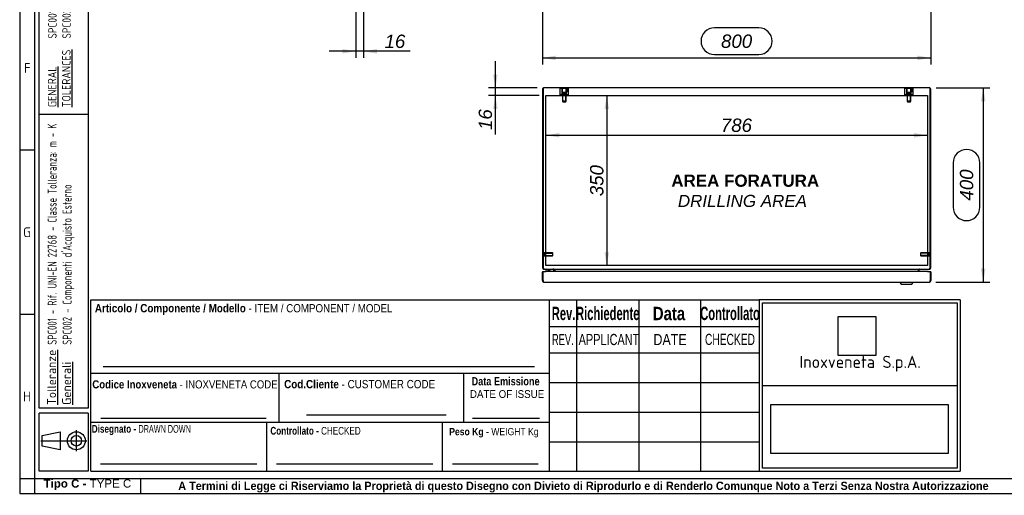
# Model space of a CAD drawing. Extents: x 6 to 412, y 11 to 288.
# Tile 1 of 4: x 6 to 209, y 11 to 109. Entities that reach past the tile are written whole.
import ezdxf
from ezdxf.enums import TextEntityAlignment as Align
from ezdxf.lldxf.tags import DXFTag

# ---------------------------------------------------------------- set-up
doc = ezdxf.new("R2010")
doc.units = 0
doc.layers.get('0').update_dxf_attribs({"linetype": 'CONTINUOUS'})
for name, color, linetype in [('_TRANSLATION', 7, 'CONTINUOUS'), ('AE00417_01', 7, 'CONTINUOUS'), ('AE00907_02', 7, 'CONTINUOUS'), ('C0000000', 7, 'CONTINUOUS'), ('C0000000_04', 7, 'CONTINUOUS'), ('C0000000_05', 7, 'CONTINUOUS'), ('C0000000_08', 7, 'CONTINUOUS'), ('C0000000_45', 7, 'CONTINUOUS'), ('C0000000_69', 7, 'CONTINUOUS'), ('DEFAULT', 7, 'CONTINUOUS'), ('DV5_DEFAULT', 7, 'CONTINUOUS'), ('SBAVATURE', 7, 'CONTINUOUS'), ('SERRATURA_SUP', 7, 'CONTINUOUS')]:
    doc.layers.add(name, color=color, linetype=linetype)
doc.styles.add('SEACAD_ARIAL', font='arial.ttf')
doc.styles.add('SEACAD_ARIAL_NARROW', font='ARIALN.TTF', dxfattribs={"width": 0.8})
doc.styles.add('SEACAD_ARIALB', font='arialbd.ttf', dxfattribs={"width": 0.9})
doc.styles.add('SEACAD_ARIALI', font='ariali.ttf')
doc.styles.add('SEACAD_SOLID_EDGE_ANSI', font='seans.ttf', dxfattribs={"width": 0.9})
doc.styles.add('SEACAD_SOLID_EDGE_ANSIB', font='seansbd.ttf', dxfattribs={"width": 0.9})
tags = doc.linetypes.add('CENTER2', pattern=[28.575, 19.05, -3.175, 3.175, -3.175]).pattern_tags.tags
tags[10:11] = [DXFTag(74, 4), DXFTag(75, 0), DXFTag(340, '0'), DXFTag(46, 0.0), DXFTag(50, 0.0), DXFTag(44, 0.0), DXFTag(45, 0.0)]
tags[8:9] = [DXFTag(74, 4), DXFTag(75, 0), DXFTag(340, '0'), DXFTag(46, 0.0), DXFTag(50, 0.0), DXFTag(44, 0.0), DXFTag(45, 0.0)]
tags[6:7] = [DXFTag(74, 4), DXFTag(75, 0), DXFTag(340, '0'), DXFTag(46, 0.0), DXFTag(50, 0.0), DXFTag(44, 0.0), DXFTag(45, 0.0)]
tags[4:5] = [DXFTag(74, 4), DXFTag(75, 0), DXFTag(340, '0'), DXFTag(46, 0.0), DXFTag(50, 0.0), DXFTag(44, 0.0), DXFTag(45, 0.0)]
tags = doc.linetypes.add('HIDDEN2', pattern=[4.7625, 3.175, -1.5875]).pattern_tags.tags
tags[6:7] = [DXFTag(74, 4), DXFTag(75, 0), DXFTag(340, '0'), DXFTag(46, 0.0), DXFTag(50, 0.0), DXFTag(44, 0.0), DXFTag(45, 0.0)]
tags[4:5] = [DXFTag(74, 4), DXFTag(75, 0), DXFTag(340, '0'), DXFTag(46, 0.0), DXFTag(50, 0.0), DXFTag(44, 0.0), DXFTag(45, 0.0)]
doc.dimstyles.new('ISO', dxfattribs={"dimtxt": 0.275, "dimasz": 0.275, "dimexe": 0.1375, "dimexo": 0.1375, "dimgap": 0.06875, "dimtad": 1, "dimdec": 1, "dimlfac": 10, "dimtxsty": 'SEACAD_ARIAL', "dimsah": 1, "dimcen": 0.1375, "dimadec": 1, "dimazin": 3, "dimtfac": 0.7, "dimtdec": 3, "dimtmove": 0, "dimatfit": 3})
picture_1 = doc.add_image_def('image1.jpg', size_in_pixel=(55, 57))
picture_2 = doc.add_image_def('image2.bmp', size_in_pixel=(138, 38))

# ---------------------------------------------------------------- blocks, each defined once
blk = doc.blocks.new('SE4')
at = {"layer": 'AE00417_01', "color": 7, "linetype": 'HIDDEN2'}
for p, q in [((114.17, 60.53), (114.07, 60.53)), ((114.07, 59.78), (114.17, 59.78)), ((114.17, 60.53), (114.17, 59.78)), ((114.27, 60.46), (114.27, 59.86)), ((116, 60.46), (114.27, 60.46)), ((114.27, 60.4), (116.06, 60.4)), ((114.27, 59.92), (116.06, 59.92)), ((114.27, 59.86), (116, 59.86)), ((116, 60.46), (116, 59.86)), ((116.07, 60.38), (116, 60.46)), ((116, 59.86), (116.07, 59.93)), ((116.07, 59.93), (116.07, 60.38)), ((191.85, 60.46), (191.77, 60.38)), ((191.77, 60.38), (191.77, 59.93)), ((191.77, 59.93), (191.85, 59.86)), ((193.57, 60.4), (191.78, 60.4)), ((193.57, 59.92), (191.78, 59.92)), ((191.85, 59.86), (191.85, 60.46)), ((193.57, 60.46), (191.85, 60.46)), ((191.85, 59.86), (193.57, 59.86)), ((193.57, 59.86), (193.57, 60.46)), ((193.67, 59.78), (193.67, 60.53)), ((193.77, 60.53), (193.67, 60.53)), ((193.67, 59.78), (193.77, 59.78))]:
    blk.add_line(p, q, dxfattribs=at)
at = {"layer": 'AE00417_01', "color": 7, "linetype": 'CONTINUOUS'}
for p, q in [((114.07, 60.53), (114.07, 60.53)), ((114.07, 59.78), (114.07, 59.78)), ((193.77, 60.53), (193.77, 60.53)), ((193.77, 59.78), (193.77, 59.78))]:
    blk.add_line(p, q, dxfattribs=at)
at = {"layer": 'AE00417_01', "color": 7, "linetype": 'HIDDEN2'}
for centre, start, end in [((114.22, 60.46), 180, 0), ((114.22, 59.86), 0, 180), ((193.62, 60.46), 180, 0), ((193.62, 59.86), 0, 180)]:
    blk.add_arc(centre, 0.05, start, end, dxfattribs=at)
at = {"layer": 'AE00907_02', "color": 7, "linetype": 'CONTINUOUS'}
for centre, start, end in [((114.57, 93.81), 178.0727, 180), ((114.57, 89.83), 180, 181.9273)]:
    blk.add_arc(centre, 0.5, start, end, dxfattribs=at)
at = {"layer": 'C0000000', "color": 7, "linetype": 'HIDDEN2'}
for p, q in [((117.99, 94.31), (117.56, 94.31)), ((117.56, 93.01), (117.56, 94.31)), ((117.92, 94.31), (117.92, 93.61)), ((117.92, 93.61), (118.92, 93.61)), ((118.85, 94.31), (117.99, 94.31)), ((117.99, 93.01), (117.99, 94.31)), ((118, 94.31), (118, 93.61)), ((118, 93.61), (118, 93.51)), ((118, 93.51), (118.84, 93.51)), ((118, 93.51), (118.42, 93.26)), ((118.42, 93.26), (118.84, 93.51)), ((118.84, 93.61), (118.84, 94.31)), ((118.84, 93.51), (118.84, 93.61)), ((119.29, 94.31), (118.85, 94.31)), ((118.85, 93.01), (118.85, 94.31)), ((118.92, 94.31), (118.92, 93.61)), ((119.29, 93.01), (119.29, 94.31)), ((117.99, 93.01), (117.56, 93.01)), ((118.85, 93.01), (117.99, 93.01)), ((118.02, 93.01), (118.02, 91.71)), ((118.82, 91.71), (118.02, 91.71)), ((118.02, 91.71), (118.12, 91.61)), ((118.1, 91.63), (118.1, 93.01)), ((118.12, 91.61), (118.72, 91.61)), ((118.72, 91.61), (118.82, 91.71)), ((118.74, 91.63), (118.74, 93.01)), ((118.82, 91.71), (118.82, 93.01)), ((119.29, 93.01), (118.85, 93.01))]:
    blk.add_line(p, q, dxfattribs=at)
at = {"layer": 'C0000000', "color": 7, "linetype": 'CONTINUOUS'}
for p, q in [((117.67, 94.56), (119.17, 94.56)), ((117.67, 94.56), (117.67, 94.46)), ((119.17, 94.46), (119.17, 94.56)), ((114.61, 57.06), (114.61, 57.06)), ((114.9, 56.96), (114.71, 56.96)), ((115.96, 57.16), (115.96, 56.96)), ((116.26, 56.66), (116.26, 56.96))]:
    blk.add_line(p, q, dxfattribs=at)
for centre, radius, start, end in [((114.71, 57.06), 0.1, 90, 180), ((114.71, 57.06), 0.1, 180, 270), ((114.9, 55.86), 1.1, 47.258, 90)]:
    blk.add_arc(centre, radius, start, end, dxfattribs=at)
blk.add_open_spline([(116.26, 56.96), (116.26, 56.98), (116.26, 57.01), (116.24, 57.06), (116.22, 57.08), (116.19, 57.11), (116.18, 57.12), (116.16, 57.13), (116.15, 57.14), (116.13, 57.15), (116.11, 57.15), (116.09, 57.16), (116.07, 57.16), (116.06, 57.16)], degree=3, knots=[0, 0, 0, 0, 0.25, 0.25, 0.5, 0.5, 0.625, 0.625, 0.75, 0.75, 0.875, 0.875, 1, 1, 1, 1], dxfattribs=at)
at = {"layer": 'C0000000_04', "color": 7, "linetype": 'HIDDEN2'}
for p, q in [((188.99, 94.31), (188.56, 94.31)), ((188.56, 93.01), (188.56, 94.31)), ((188.92, 94.31), (188.92, 93.61)), ((188.92, 93.61), (189.92, 93.61)), ((189.85, 94.31), (188.99, 94.31)), ((188.99, 93.01), (188.99, 94.31)), ((189, 94.31), (189, 93.61)), ((189, 93.61), (189, 93.51)), ((189, 93.51), (189.84, 93.51)), ((189, 93.51), (189.42, 93.26)), ((189.42, 93.26), (189.84, 93.51)), ((189.84, 93.61), (189.84, 94.31)), ((189.84, 93.51), (189.84, 93.61)), ((190.29, 94.31), (189.85, 94.31)), ((189.85, 93.01), (189.85, 94.31)), ((189.92, 94.31), (189.92, 93.61)), ((190.29, 93.01), (190.29, 94.31)), ((188.99, 93.01), (188.56, 93.01)), ((189.85, 93.01), (188.99, 93.01)), ((189.02, 93.01), (189.02, 91.71)), ((189.82, 91.71), (189.02, 91.71)), ((189.02, 91.71), (189.12, 91.61)), ((189.1, 91.63), (189.1, 93.01)), ((189.12, 91.61), (189.72, 91.61)), ((189.72, 91.61), (189.82, 91.71)), ((189.74, 91.63), (189.74, 93.01)), ((189.82, 91.71), (189.82, 93.01)), ((190.29, 93.01), (189.85, 93.01))]:
    blk.add_line(p, q, dxfattribs=at)
at = {"layer": 'C0000000_05', "color": 7, "linetype": 'CONTINUOUS'}
for p, q in [((188.67, 94.56), (190.17, 94.56)), ((188.67, 94.56), (188.67, 94.46)), ((190.17, 94.46), (190.17, 94.56))]:
    blk.add_line(p, q, dxfattribs=at)
at = {"layer": 'C0000000_08', "color": 7, "linetype": 'CONTINUOUS'}
for p, q in [((114.07, 66.86), (114.07, 66.86)), ((114.07, 59.66), (114.07, 59.66))]:
    blk.add_line(p, q, dxfattribs=at)
at = {"layer": 'C0000000_45', "color": 7, "linetype": 'CONTINUOUS'}
for p, q in [((113.92, 94.18), (113.92, 57.44)), ((114.07, 94.43), (114.07, 94.18)), ((114.07, 94.18), (114.07, 94.43)), ((114.07, 94.18), (114.07, 57.44)), ((114.07, 57.44), (114.07, 94.18)), ((193.64, 94.46), (114.2, 94.46)), ((193.77, 94.43), (193.77, 94.18)), ((193.77, 94.18), (193.77, 94.43)), ((193.77, 57.44), (193.77, 94.18)), ((193.77, 94.18), (193.77, 57.44)), ((193.92, 57.44), (193.92, 94.18)), ((114.2, 57.16), (114.2, 57.16)), ((114.2, 57.16), (193.64, 57.16)), ((116.32, 57.03), (116.32, 56.66)), ((116.47, 57.03), (116.47, 57.16)), ((116.47, 57.03), (116.47, 56.66)), ((116.47, 56.66), (116.47, 57.03)), ((191.37, 57.03), (191.37, 57.16)), ((191.37, 56.66), (191.37, 57.03)), ((191.37, 57.03), (191.37, 56.66)), ((191.52, 56.66), (191.52, 57.03)), ((193.64, 57.16), (193.64, 57.16))]:
    blk.add_line(p, q, dxfattribs=at)
for centre, radius, start, end in [((114.2, 94.18), 0.28, 117.664, 180), ((114.2, 94.18), 0.28, 90, 117.664), ((193.64, 94.18), 0.28, 62.336, 90), ((193.64, 94.18), 0.28, 0, 62.336), ((114.2, 57.44), 0.28, 180, 270), ((116.19, 57.03), 0.13, 0, 90), ((116.19, 57.03), 0.28, 0, 27.664), ((191.65, 57.03), 0.28, 152.336, 180), ((191.65, 57.03), 0.13, 90, 180), ((193.64, 57.44), 0.28, 270, 0)]:
    blk.add_arc(centre, radius, start, end, dxfattribs=at)
for centre, major_axis, ratio, start_param, end_param in [((114.2, 94.18), (0, -0.28), 0.997824, 3.141593, 3.624421), ((193.64, 94.18), (0, -0.28), 0.997824, 2.658765, 3.141593), ((114.2, 57.44), (0, -0.28), 0.464286, 4.712389, 6.283185), ((193.64, 57.44), (0, 0.28), 0.464286, 3.141593, 4.712389)]:
    blk.add_ellipse(centre, major_axis=major_axis, ratio=ratio, start_param=start_param, end_param=end_param, dxfattribs=at)
at = {"layer": 'C0000000_69', "color": 7, "linetype": 'CONTINUOUS'}
for p, q in [((113.92, 54.77), (113.92, 56.51)), ((113.97, 56.66), (114.47, 56.66)), ((113.97, 56.66), (113.97, 54.77)), ((113.97, 54.77), (114.09, 54.77)), ((114.07, 54.5), (114.07, 54.77)), ((114.09, 54.77), (114.09, 54.5)), ((114.47, 56.66), (114.47, 56.51)), ((114.47, 56.51), (114.47, 56.66)), ((193.37, 56.66), (114.47, 56.66)), ((114.47, 56.52), (114.47, 56.52)), ((114.47, 56.51), (114.47, 56.51)), ((114.47, 56.51), (114.47, 56.51)), ((193.37, 56.66), (193.87, 56.66)), ((193.37, 56.66), (193.37, 56.51)), ((193.37, 56.51), (193.37, 56.66)), ((193.37, 56.51), (193.37, 56.51)), ((193.37, 56.51), (193.37, 56.51)), ((193.75, 54.77), (193.75, 54.5)), ((193.75, 54.77), (193.87, 54.77)), ((193.77, 54.5), (193.77, 54.77)), ((193.87, 54.77), (193.87, 56.66)), ((193.92, 56.51), (193.92, 54.77)), ((114.23, 54.46), (193.61, 54.46))]:
    blk.add_line(p, q, dxfattribs=at)
for centre, radius, start, end in [((114.07, 56.51), 0.15, 132.8769, 180), ((114.23, 54.77), 0.31, 180, 238.927), ((114.23, 54.77), 0.16, 180, 209.0162), ((193.61, 54.77), 0.16, 330.9838, 360), ((193.61, 54.77), 0.31, 301.073, 0), ((193.77, 56.51), 0.15, 0, 47.1231), ((114.23, 54.77), 0.31, 238.927, 270), ((193.61, 54.77), 0.31, 270, 301.073)]:
    blk.add_arc(centre, radius, start, end, dxfattribs=at)
for centre, start_param, end_param in [((114.23, 54.77), 2.599267, 3.141593), ((193.61, 54.77), 3.141593, 3.683918)]:
    blk.add_ellipse(centre, major_axis=(0, 0.31), ratio=0.874482, start_param=start_param, end_param=end_param, dxfattribs=at)
at = {"layer": 'DV5_DEFAULT', "color": 7, "linetype": 'CENTER2'}
for p, q in [((114.62, 57.86), (114.62, 92.86)), ((114.62, 92.86), (193.22, 92.86)), ((193.22, 92.86), (193.22, 57.86)), ((193.22, 57.86), (114.62, 57.86))]:
    blk.add_line(p, q, dxfattribs=at)
at = {"layer": 'SERRATURA_SUP', "color": 7, "linetype": 'CONTINUOUS'}
for p, q in [((187.52, 54.46), (187.52, 54.36)), ((190.32, 54.36), (187.52, 54.36)), ((187.52, 54.36), (187.82, 54.06)), ((187.82, 54.06), (190.02, 54.06)), ((190.02, 54.06), (190.32, 54.36)), ((190.32, 54.36), (190.32, 54.46))]:
    blk.add_line(p, q, dxfattribs=at)
blk = doc.blocks.new('DMBLK233')
at = {"layer": 'DEFAULT', "linetype": 'CONTINUOUS'}
for points in [[(72.71, 101.54), (75.46, 102), (72.71, 102.45)], [(79.81, 101.54), (79.81, 102.45), (77.06, 102)]]:
    blk.add_hatch(color=7, dxfattribs=at).paths.add_polyline_path(points)
at = {"layer": 'DEFAULT', "color": 7, "linetype": 'CONTINUOUS'}
for p, q in [((75.46, 110.6), (75.46, 100.62)), ((77.06, 110.18), (77.06, 100.62)), ((86.7, 102), (69.96, 102))]:
    blk.add_line(p, q, dxfattribs=at)
at = {"layer": 'DEFAULT', "color": 7, "linetype": 'CONTINUOUS', "style": 'SEACAD_ARIALI'}
blk.add_text('16', height=2.75, dxfattribs=at).set_placement((81.4, 105.43), align=Align.TOP_LEFT)
blk = doc.blocks.new('DMBLK239')
at = {"layer": 'DEFAULT', "linetype": 'CONTINUOUS'}
for points in [[(103.76, 97.21), (104.22, 94.46), (104.68, 97.21)], [(103.76, 90.11), (104.68, 90.11), (104.22, 92.86)]]:
    blk.add_hatch(color=7, dxfattribs=at).paths.add_polyline_path(points)
at = {"layer": 'DEFAULT', "color": 7, "linetype": 'CONTINUOUS'}
for p, q in [((104.22, 84.83), (104.22, 99.96)), ((112.83, 94.46), (102.84, 94.46)), ((113.25, 92.86), (102.84, 92.86))]:
    blk.add_line(p, q, dxfattribs=at)
at = {"layer": 'DEFAULT', "color": 7, "linetype": 'CONTINUOUS', "style": 'SEACAD_ARIALI'}
blk.add_text('16', height=2.75, rotation=90, dxfattribs=at).set_placement((100.78, 85.79), align=Align.TOP_LEFT)
blk = doc.blocks.new('DMBLK240')
at = {"layer": 'DEFAULT', "linetype": 'CONTINUOUS'}
for points in [[(127.63, 90.11), (127.17, 92.86), (126.71, 90.11)], [(127.63, 60.61), (126.71, 60.61), (127.17, 57.86)]]:
    blk.add_hatch(color=7, dxfattribs=at).paths.add_polyline_path(points)
at = {"layer": 'DEFAULT', "color": 7, "linetype": 'CONTINUOUS'}
blk.add_line((127.17, 92.86), (127.17, 57.86), dxfattribs=at)
at = {"layer": 'DEFAULT', "color": 7, "linetype": 'CONTINUOUS', "style": 'SEACAD_ARIALI'}
blk.add_text('350', height=2.75, rotation=90, dxfattribs=at).set_placement((123.73, 72.15), align=Align.TOP_LEFT)
blk = doc.blocks.new('DMBLK241')
at = {"layer": 'DEFAULT', "linetype": 'CONTINUOUS'}
for points in [[(117.37, 84.24), (117.37, 85.16), (114.62, 84.7)], [(190.47, 84.24), (193.22, 84.7), (190.47, 85.16)]]:
    blk.add_hatch(color=7, dxfattribs=at).paths.add_polyline_path(points)
at = {"layer": 'DEFAULT', "color": 7, "linetype": 'CONTINUOUS'}
blk.add_line((114.62, 84.7), (193.22, 84.7), dxfattribs=at)
at = {"layer": 'DEFAULT', "color": 7, "linetype": 'CONTINUOUS', "style": 'SEACAD_ARIALI'}
blk.add_text('786', height=2.75, dxfattribs=at).set_placement((150.68, 88.14), align=Align.TOP_LEFT)
blk = doc.blocks.new('DMBLK253')
at = {"layer": 'DEFAULT', "linetype": 'CONTINUOUS'}
for points in [[(116.67, 100.18), (116.67, 101.1), (113.92, 100.64)], [(191.17, 100.18), (193.92, 100.64), (191.17, 101.1)]]:
    blk.add_hatch(color=7, dxfattribs=at).paths.add_polyline_path(points)
at = {"layer": 'DEFAULT', "color": 7, "linetype": 'CONTINUOUS'}
for p, q in [((113.92, 110.17), (113.92, 99.27)), ((193.92, 110.05), (193.92, 99.27)), ((158.5, 106.83), (149.34, 106.83)), ((113.92, 100.64), (193.92, 100.64)), ((149.34, 101.33), (158.5, 101.33))]:
    blk.add_line(p, q, dxfattribs=at)
for centre, start, end in [((149.34, 104.08), 90, 270), ((158.5, 104.08), 270, 90)]:
    blk.add_arc(centre, 2.75, start, end, dxfattribs=at)
at = {"layer": 'DEFAULT', "color": 7, "linetype": 'CONTINUOUS', "style": 'SEACAD_ARIALI'}
blk.add_text('800', height=2.75, dxfattribs=at).set_placement((150.71, 105.45), align=Align.TOP_LEFT)
blk = doc.blocks.new('DMBLK257')
at = {"layer": 'DEFAULT', "linetype": 'CONTINUOUS'}
for points in [[(205.18, 91.71), (204.72, 94.46), (204.26, 91.71)], [(205.18, 57.21), (204.26, 57.21), (204.72, 54.46)]]:
    blk.add_hatch(color=7, dxfattribs=at).paths.add_polyline_path(points)
at = {"layer": 'DEFAULT', "color": 7, "linetype": 'CONTINUOUS'}
for p, q in [((195.02, 94.46), (206.1, 94.46)), ((204.72, 94.46), (204.72, 54.46)), ((198.53, 79.04), (198.53, 69.87)), ((204.03, 69.87), (204.03, 79.04)), ((194.99, 54.46), (206.1, 54.46))]:
    blk.add_line(p, q, dxfattribs=at)
for centre, start, end in [((201.28, 79.04), 0, 180), ((201.28, 69.87), 180, 0)]:
    blk.add_arc(centre, 2.75, start, end, dxfattribs=at)
at = {"layer": 'DEFAULT', "color": 7, "linetype": 'CONTINUOUS', "style": 'SEACAD_ARIALI'}
blk.add_text('400', height=2.75, rotation=90, dxfattribs=at).set_placement((199.91, 71.25), align=Align.TOP_LEFT)

msp = doc.modelspace()

# ---------------------------------------------------------------- linework, layer by layer
at = {"color": 7, "linetype": 'CONTINUOUS'}
for p, q in [((6.234, 287.588), (6.234, 10.959)), ((9.263, 81.632), (6.234, 81.632)), ((115.363, 15.502), (115.363, 50.84)), ((9.263, 47.809), (6.234, 47.809)), ((20.873, 35.694), (115.363, 35.694)), ((65.314, 27.113), (94.088, 27.113)), ((99.513, 26.42), (113.323, 26.42)), ((20.873, 25.598), (115.363, 25.598)), ((57.113, 15.502), (57.113, 25.598)), ((93.363, 15.502), (93.363, 25.598)), ((17.907, 19.617), (17.907, 23.942)), ((10.566, 21.779), (20.069, 21.779)), ((22.892, 17.017), (55.1, 17.017)), ((59.132, 17.017), (91.339, 17.017)), ((95.372, 17.017), (113.05, 17.017)), ((31.194, 10.954), (31.194, 13.983)), ((6.234, 10.959), (412.092, 10.959))]:
    msp.add_line(p, q, dxfattribs=at)
msp.add_lwpolyline([(14.582, 19.926), (10.875, 20.698), (10.875, 22.86), (14.582, 23.633), (14.582, 19.926)], dxfattribs=at)
for radius in [1.854, 1.081]:
    msp.add_circle((17.907, 21.779), radius, dxfattribs=at)
at = {"layer": 'DEFAULT', "color": 7, "linetype": 'CONTINUOUS'}
for p, q in [((9.263, 287.588), (9.263, 10.959)), ((10.273, 28.5), (10.273, 283.045)), ((20.369, 283.045), (20.369, 28.5)), ((20.369, 89), (10.273, 89)), ((20.873, 15.502), (20.873, 50.84)), ((20.873, 50.84), (115.363, 50.84)), ((115.366, 50.84), (158.566, 50.84)), ((120.966, 50.84), (120.966, 15.502)), ((133.766, 50.84), (133.766, 15.502)), ((146.466, 50.84), (146.466, 15.502)), ((199.966, 50.84), (158.564, 50.84)), ((158.566, 50.84), (158.566, 15.502)), ((199.966, 50.84), (199.966, 15.502)), ((159.267, 50.176), (199.367, 50.176)), ((159.267, 16.162), (159.267, 50.176)), ((199.367, 50.176), (199.367, 16.162)), ((115.366, 45.352), (158.566, 45.352)), ((115.366, 39.902), (158.566, 39.902)), ((59.713, 25.598), (59.713, 35.694)), ((97.713, 25.598), (97.713, 35.694)), ((115.366, 33.802), (158.566, 33.802)), ((159.267, 33.171), (199.367, 33.171)), ((20.369, 28.5), (10.273, 28.5)), ((20.369, 27.5), (10.273, 27.5)), ((10.273, 15.5), (10.273, 27.5)), ((20.369, 27.5), (20.369, 15.5)), ((115.366, 27.702), (158.566, 27.702)), ((115.366, 21.602), (158.566, 21.602)), ((20.369, 15.5), (10.273, 15.5)), ((20.873, 15.502), (115.363, 15.502)), ((115.366, 15.502), (158.566, 15.502)), ((158.564, 15.502), (199.966, 15.502)), ((199.367, 16.162), (159.267, 16.162)), ((6.234, 13.988), (412.092, 13.988))]:
    msp.add_line(p, q, dxfattribs=at)
at = {"layer": 'SBAVATURE', "color": 7, "linetype": 'CONTINUOUS'}
for p, q in [((23.432, 37.088), (112.266, 37.088)), ((22.968, 26.474), (56.974, 26.474))]:
    msp.add_line(p, q, dxfattribs=at)

# ---------------------------------------------------------------- block references
at = {"layer": 'DEFAULT'}
msp.add_blockref('SE4', (0, 0), dxfattribs=at)

# ---------------------------------------------------------------- texts
at = {"attachment_point": 1, "rotation": 90}
for s, insert, char_height, width in [('{\\fSolid Edge ANSI|b0|i0|c0|p34;\\W0.84600x;\\C7;SPC001 - REFERENCE UNI-EN 22768 - TOLERANCE CLASS: m - K}\\P{\\fSolid Edge ANSI|b0|i0|c0|p34;\\W0.84600x;\\C7;SPC002 - }{\\fSolid Edge ANSI|b0|i0|c0|p34;\\W0.94000x;\\C7;EXTERNALLY PURCHASED COMPONENTS}', (12.101, 104.605), 1.75, 56.68133), ('{\\fSolid Edge ANSI|b1|i0|c0|p34;\\L\\C7;Tolleranze}\\P{\\fSolid Edge ANSI|b1|i0|c0|p34;\\L\\C7;Generali}', (11.89, 29.169), 1.85, 10.93945)]:
    msp.add_mtext(s, dxfattribs=dict(at, insert=insert, char_height=char_height, width=width))
for s, insert, char_height, width, style in [('{\\fSolid Edge ANSI|b0|i0|c0|p34;\\L\\C7;GENERAL}\\P{\\fSolid Edge ANSI|b0|i0|c0|p34;\\L\\C7;TOLERANCES}\\P', (12.048, 90.485), 1.75, 12.63203, 'SEACAD_SOLID_EDGE_ANSI'), ("{\\fSolid Edge ANSI|b1|i0|c0|p34;\\W0.82000x;\\C7;SPC001 - Rif. UNI-EN 22768 - Classe Tolleranza: m - K}\\P{\\fSolid Edge ANSI|b1|i0|c0|p34;\\W0.82000x;\\C7;SPC002 - Componenti d'Acquisto Esterno}", (12, 41.571), 1.85, 46.58795, 'SEACAD_SOLID_EDGE_ANSIB')]:
    msp.add_mtext(s, dxfattribs=dict(at, insert=insert, char_height=char_height, width=width, style=style))
for s, insert, char_height, width, attachment_point in [('{\\fSolid Edge ANSI|b0||i0||c0|p34;\\C7;\\H2.019192;\\W1.;F}', (7.783, 97.538), 2.01919, 2.2716, 8), ('{\\fSolid Edge ANSI|b0||i0||c0|p34;\\C7;\\H2.019192;\\W1.;G}', (7.757, 63.716), 2.01919, 2.5871, 8), ('{\\fSolid Edge ANSI|b0||i0||c0|p34;\\C7;\\H2.5;\\W1.;Inoxveneta S.p.A.}', (179.366, 37.657), 2.5, 38.9068, 5), ('{\\fSolid Edge ANSI|b0||i0||c0|p34;\\C7;\\H2.019192;\\W1.;H}', (7.759, 29.895), 2.01919, 2.7133, 8), ('{\\fArial|b1||i0||c0|p34;\\C7;\\H1.7;\\W1.;Tipo C - }{\\fArial|b0||i0||c0|p34;\\C7;\\H1.7;\\W1.;TYPE C}', (20.186, 11.634), 1.7, 18.15868, 8), ('{\\fArial|b1||i0||c0|p34;\\C7;\\H1.7;\\W0.94;A Termini di Legge ci Riserviamo la Proprietà di questo Disegno con Divieto di Riprodurlo e di Renderlo Comunque Noto a Terzi Senza Nostra Autorizzazione}', (122.366, 11.137), 1.7, 175.01141, 8)]:
    msp.add_mtext(s, dxfattribs=dict(insert=insert, char_height=char_height, width=width, attachment_point=attachment_point))
for s, insert, char_height, width, attachment_point, style in [('{\\fArial|b1||i0||c0|p34;\\C7;\\H1.7163132;\\W0.846;Articolo / Componente / Modello}{\\fArial|b0||i0||c0|p34;\\C7;\\H1.7163132;\\W0.846; - ITEM}{\\fArial|b0||i0||c0|p34;\\C7;\\H1.7;\\W0.846; / COMPONENT / MODEL}', (21.72, 47.719), 1.716313, 61.3875, 7, 'SEACAD_ARIAL'), ('{\\fArial|b1||i0||c0|p34;\\C7;\\H2.75;\\W0.6;Rev.}', (118.275, 46.597), 2.75, 4.50348, 8, 'SEACAD_ARIALB'), ('{\\fArial|b1||i0||c0|p34;\\C7;\\H2.75;\\W0.6;Richiedente}', (127.374, 46.608), 2.75, 12.23036, 8, 'SEACAD_ARIALB'), ('{\\fArial|b1||i0||c0|p34;\\C7;\\H2.75;\\W0.8;Data}', (139.989, 46.585), 2.75, 6.78265, 8, 'SEACAD_ARIALB'), ('{\\fArial|b1||i0||c0|p34;\\C7;\\H2.75;\\W0.6;Controllato}', (152.564, 46.608), 2.75, 11.31616, 8, 'SEACAD_ARIALB'), ('{\\fArial|b0||i0||c0|p34;\\C7;\\H2.3;\\W0.6;REV.}', (118.125, 41.484), 2.3, 5.04266, 8, 'SEACAD_ARIAL'), ('{\\fArial|b0||i0||c0|p34;\\C7;\\H2.3;\\W0.7;APPLICANT}', (121.375, 41.459), 2.3, 12.12989, 7, 'SEACAD_ARIAL'), ('{\\fArial|b0||i0||c0|p34;\\C7;\\H2.3;\\W0.8;DATE}', (140.209, 41.484), 2.3, 7.08597, 8, 'SEACAD_ARIAL'), ('{\\fArial Narrow|b0||i0||c0|p34;\\C7;\\H2.3;\\W0.8;CHECKED}', (152.548, 41.483), 2.3, 10.75184, 8, 'SEACAD_ARIAL_NARROW'), ('{\\fArial|b1||i0||c0|p34;\\C7;\\H1.7;\\W0.792;Data Emissione}', (99.324, 33.173), 1.7, 14.35739, 7, 'SEACAD_ARIALB'), ('{\\fArial|b1||i0||c0|p34;\\C7;\\H1.67;\\W0.846;Codice Inoxveneta}{\\fArial|b0||i0||c0|p34;\\C7;\\H1.67;\\W0.846; - INOXVENETA CODE}', (21.196, 32.543), 1.67, 38.23236, 7, 'SEACAD_ARIAL'), ('{\\fArial|b1||i0||c0|p34;\\C7;\\H1.7163132;\\W0.846;Cod.Cliente}{\\fArial|b0||i0||c0|p34;\\C7;\\H1.7163132;\\W0.846; - CUSTOMER CODE}', (60.714, 32.572), 1.716313, 31.52647, 7, 'SEACAD_ARIAL'), ('{\\fArial|b0||i0||c0|p34;\\C7;\\H1.6;\\W0.9;DATE OF ISSUE}', (98.978, 30.59), 1.6, 15.11655, 7, 'SEACAD_ARIAL'), ('{\\fArial|b1||i0||c0|p34;\\C7;\\H1.6;\\W0.752;Disegnato - }{\\fArial Narrow|b0||i0||c0|p34;\\C7;\\H1.5875;\\W0.752;\\T1.;DRAWN DOWN}', (31.284, 22.95), 1.6, 19.88117, 8, 'SEACAD_ARIAL_NARROW'), ('{\\fArial|b1||i0||c0|p34;\\C7;\\H1.6;\\W0.752;Controllato - }{\\fArial|b0||i0||c0|p34;\\C7;\\H1.5875;\\W0.752;\\T1.;CHECKED}{\\fArial|b1||i0||c0|p34;\\C7;\\H1.6;\\W0.752; }', (67.172, 23.026), 1.6, 18.83287, 8, 'SEACAD_ARIALB'), ('{\\fArial|b1||i0||c0|p34;\\C7;\\H1.5;\\W0.846;Peso Kg}{\\fArial|b0||i0||c0|p34;\\C7;\\H1.5;\\W0.846; - WEIGHT Kg}', (94.712, 22.459), 1.5, 18.73278, 7, 'SEACAD_ARIAL')]:
    msp.add_mtext(s, dxfattribs=dict(insert=insert, char_height=char_height, width=width, attachment_point=attachment_point, style=style))
at = {"layer": '_TRANSLATION', "insert": (155.111, 73.248), "char_height": 3, "width": 34.96354, "attachment_point": 5}
msp.add_mtext('{\\fArial|b0||i0||c0|p34;\\C7;\\H3.;\\W1.; }{\\fArial|b1||i0||c0|p34;\\C7;\\H2.5;\\W1.;AREA FORATURA \\P}{\\fArial|b0||i1||c0|p34;\\C7;\\H2.5;\\W1.;DRILLING AREA}', dxfattribs=at)

# ---------------------------------------------------------------- dimensions: what is measured, and where the dimension line sits
at = {"layer": 'DEFAULT', "color": 7, "linetype": 'CONTINUOUS'}
dim = msp.add_linear_dim(base=(75.463, 101.995), p1=(77.063, 111.555), p2=(75.463, 111.975), text='\\A1;<>', dimstyle='ISO', override={"dimtxt": 2.75, "dimasz": 2.75, "dimexe": 1.375, "dimexo": 1.375, "dimgap": 0.6875, "dimcen": 1.375}, dxfattribs=at)
dim.commit()
dim.dimension.update_dxf_attribs({"geometry": 'DMBLK233', "text_midpoint": (80.441, 101.995), "dimtype": 160})
for base, p1, p2, angle, picture, middle, dimtype in [((113.921, 100.641), (113.921, 111.545), (193.921, 111.426), 359.91426, 'DMBLK253', (153.921, 100.641), 161), ((104.22, 94.458), (114.621, 92.858), (114.201, 94.458), 90, 'DMBLK239', (104.22, 91.09), 160), ((204.722, 94.458), (193.641, 94.458), (193.611, 54.458), 269.95673, 'DMBLK257', (204.722, 74.458), 161), ((127.169, 92.858), (114.621, 92.858), (114.621, 57.858), 270, 'DMBLK240', (127.169, 75.358), 161), ((114.621, 84.701), (114.621, 92.858), (193.221, 92.858), 0, 'DMBLK241', (153.921, 84.701), 161)]:
    dim = msp.add_linear_dim(base=base, p1=p1, p2=p2, angle=angle, text='\\A1;<>', dimstyle='ISO', override={"dimtxt": 2.75, "dimasz": 2.75, "dimexe": 1.375, "dimexo": 1.375, "dimgap": 0.6875, "dimcen": 1.375}, dxfattribs=at)
    dim.commit()
    dim.dimension.update_dxf_attribs({"geometry": picture, "text_midpoint": middle, "dimtype": dimtype})

# ---------------------------------------------------------------- pictures from other files: only their frames are drawn
image = msp.add_image(picture_1, insert=(174.862, 39.378), size_in_units=(7.719, 8), rotation=0)
image.dxf.flags = 7
image = msp.add_image(picture_2, insert=(160.965, 19.172), size_in_units=(36.512, 10.054))
image.dxf.flags = 7

doc.saveas('drawing.dxf')
